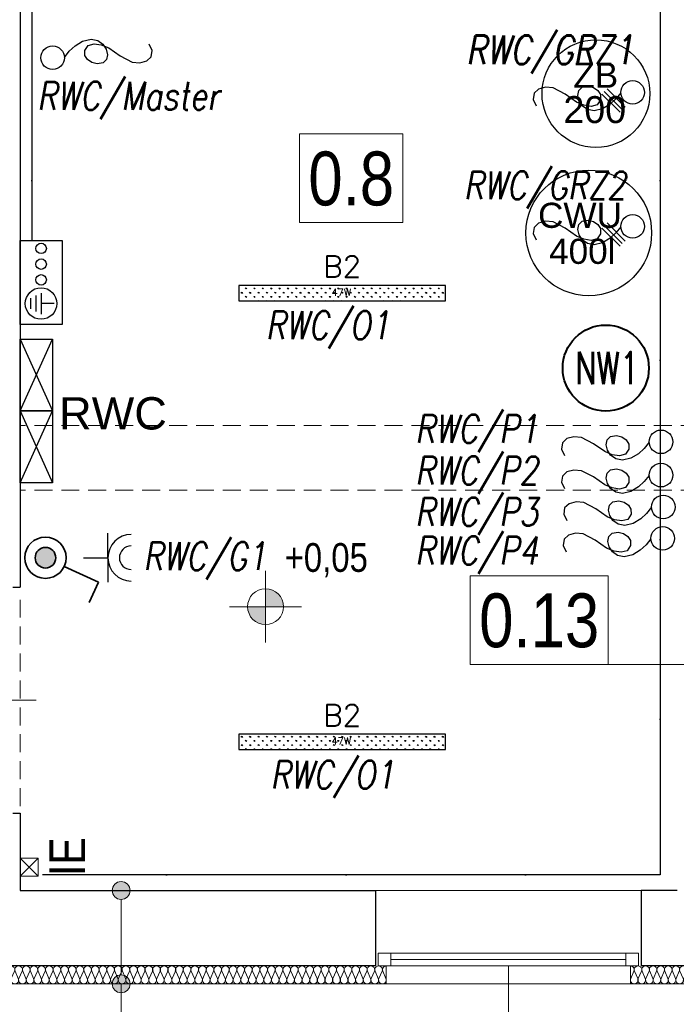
# Model space of a CAD drawing. Extents: x -543332 to -323966, y -9028 to 137422.
# Tile 5 of 250: x -506480 to -502823, y 37214 to 42698. Entities that reach past the tile are written whole.
import ezdxf
from ezdxf.enums import TextEntityAlignment as Align
from ezdxf.lldxf.tags import DXFTag

# ---------------------------------------------------------------- set-up
doc = ezdxf.new("R2010")
doc.units = 0
doc.header["$MEASUREMENT"] = 0
doc.linetypes.add('DASHDOTX2', pattern=[2, 1, -0.5, 0, -0.5])
doc.linetypes.add('Krawędzie ukryte', pattern=[150, 100, -50])
doc.layers.get('0').update_dxf_attribs({"color": 8})
for name, color, linetype in [('!OSWIETLENIE-LL', 1, 'Continuous'), ('#opisy', 7, 'Continuous'), ('Arch ocieplenie', 8, 'Continuous'), ('Arch opisy', 8, 'Continuous'), ('INWENT OPISY', 8, 'Continuous'), ('INWENT RZĘDNE', 8, 'Continuous')]:
    doc.layers.add(name, color=color, linetype=linetype)
for name, color, linetype, lineweight in [('#CIEPŁO', 1, 'Continuous', 30), ('$ IE GNIAZDA', 1, 'Continuous', 30), ('$ IE INST. WYRÓWNWCZA', 1, 'Continuous', 30), ('$ IE INSTALACJA ELEKTRYCZNA', 1, 'Continuous', 30), ('$ IE OŚWIETLENIE', 1, 'Continuous', 35), ('$ IE TABLICE ELEKTRYCZNE', 1, 'Continuous', 30), ('$ IE WYPUSTY', 1, 'Continuous', 30), ('$ IE_GNIAZDA', 1, 'Continuous', 30), ('$ IE_OPISY', 7, 'Continuous', 25), ('$ IE_WYPUSTY', 1, 'Continuous', 30), ('Arch ocieplenie_Nr_Pióra__9', 8, 'Continuous', 9), ('Arch opisy_Nr_Pióra__21', 8, 'Continuous', 9), ('Arch opisy_Nr_Pióra__9', 8, 'Continuous', 9), ('Arch wykończenie_Nr_Pióra__3', 8, 'Continuous', 18), ('INSTALACJA IE_Nr_Pióra__88', 8, 'Continuous', 20), ('INWENT OPISY_Nr_Pióra__21', 8, 'Continuous', 9), ('INWENT OPISY_Nr_Pióra__88', 8, 'Continuous', 20), ('INWENT RZĘDNE_Nr_Pióra__21', 8, 'Continuous', 9), ('INWENT. OKNA_Nr_Pióra__5', 8, 'Continuous', 13), ('INWENT.ŚCIANY_Nr_Pióra__1', 8, 'Continuous', 25), ('INWENT.ŚCIANY_Nr_Pióra__21', 8, 'Continuous', 9), ('Istniejące stropy_Nr_Pióra__5', 8, 'Continuous', 13)]:
    doc.layers.add(name, color=color, linetype=linetype, lineweight=lineweight)
doc.layers.add('IS_Opisy_działek_Therm', color=7, linetype='SOLID', true_color=0x000000)
doc.styles.add('Arial', font='arial.ttf', dxfattribs={"height": 50})
doc.styles.add('CP_ATTR', font='ROMANS.SHX')
doc.styles.add('GENERATED_STYLE_3', font='ARIALN.TTF')
doc.styles.add('GENERATED_STYLE_4', font='ARIALN.TTF')
doc.styles.add('GENERATED_STYLE_7', font='ARIALN.TTF')
doc.styles.add('ROMANS', font='romans.shx', dxfattribs={"width": 0.85})
doc.styles.get("Standard").update_dxf_attribs({"font": 'txt', "bigfont": 'BIGFONT.SHX'})
tags = doc.linetypes.add('SOLID', pattern=[10, 10, 0]).pattern_tags.tags
tags[6:7] = [DXFTag(74, 4), DXFTag(75, 0), DXFTag(340, '0'), DXFTag(46, 0.0), DXFTag(50, 0.0), DXFTag(44, 0.0), DXFTag(45, 0.0)]
tags[4:5] = [DXFTag(74, 4), DXFTag(75, 0), DXFTag(340, '0'), DXFTag(46, 0.0), DXFTag(50, 0.0), DXFTag(44, 0.0), DXFTag(45, 0.0)]

# ---------------------------------------------------------------- blocks, each defined once
blk = doc.blocks.new('Izolacja cieplna 14_79', base_point=(-502403.3, 37427.6))
at = {"layer": 'Arch ocieplenie_Nr_Pióra__9', "linetype": 'Continuous'}
for p, q in [((-503059, 37397.8), (-503076.6, 37357.4)), ((-503037.9, 37357.4), (-503055.5, 37397.8)), ((-503016.8, 37397.8), (-503034.4, 37357.4)), ((-502995.7, 37357.4), (-503013.3, 37397.8)), ((-502974.6, 37397.8), (-502992.2, 37357.4)), ((-502953.5, 37357.4), (-502971.1, 37397.8)), ((-502932.4, 37397.8), (-502950, 37357.4)), ((-502911.3, 37357.4), (-502928.9, 37397.8)), ((-502890.3, 37397.8), (-502907.8, 37357.4)), ((-502869.2, 37357.4), (-502886.7, 37397.8)), ((-502848.1, 37397.8), (-502865.6, 37357.4)), ((-502827, 37357.4), (-502844.5, 37397.8)), ((-502805.9, 37397.8), (-502823.4, 37357.4)), ((-502784.8, 37357.4), (-502802.3, 37397.8)), ((-502763.7, 37397.8), (-502781.2, 37357.4)), ((-502742.6, 37357.4), (-502760.1, 37397.8)), ((-502721.5, 37397.8), (-502739.1, 37357.4)), ((-502700.4, 37357.4), (-502718, 37397.8)), ((-502679.3, 37397.8), (-502696.9, 37357.4)), ((-502658.2, 37357.4), (-502675.8, 37397.8)), ((-502637.1, 37397.8), (-502654.7, 37357.4)), ((-502616, 37357.4), (-502633.6, 37397.8)), ((-502594.9, 37397.8), (-502612.5, 37357.4)), ((-502573.8, 37357.4), (-502591.4, 37397.8)), ((-502552.8, 37397.8), (-502570.3, 37357.4)), ((-502531.7, 37357.4), (-502549.2, 37397.8)), ((-502510.6, 37397.8), (-502528.1, 37357.4)), ((-502489.5, 37357.4), (-502507, 37397.8)), ((-502468.4, 37397.8), (-502485.9, 37357.4)), ((-502447.3, 37357.4), (-502464.8, 37397.8)), ((-502426.2, 37397.8), (-502443.7, 37357.4)), ((-502405.1, 37357.4), (-502422.6, 37397.8))]:
    blk.add_line(p, q, dxfattribs=at)
for centre, start_param, end_param in [((-503078.3, 37406.4), 1.158004, 3.141593), ((-503036.1, 37406.4), 1.158004, 5.125183), ((-502993.9, 37406.4), 1.158004, 5.125183), ((-502951.8, 37406.4), 1.158004, 5.125183), ((-502909.6, 37406.4), 1.158004, 5.125183), ((-502867.4, 37406.4), 1.158004, 5.125183), ((-502825.2, 37406.4), 1.158004, 5.125183), ((-502783, 37406.4), 1.158004, 5.125183), ((-502740.8, 37406.4), 1.158004, 5.125183), ((-502698.6, 37406.4), 1.158004, 5.125183), ((-502656.4, 37406.4), 1.158004, 5.125183), ((-502614.3, 37406.4), 1.158004, 5.125183), ((-502572.1, 37406.4), 1.158004, 5.125183), ((-502529.9, 37406.4), 1.158004, 5.125183), ((-502487.7, 37406.4), 1.158004, 5.125183), ((-502445.5, 37406.4), 1.158004, 5.125183), ((-502403.3, 37406.4), 3.141593, 5.125182), ((-503057.2, 37348.9), 4.299595, 8.266775), ((-503015, 37348.9), 4.299595, 8.266775), ((-502972.9, 37348.9), 4.299595, 8.266775), ((-502930.7, 37348.9), 4.299595, 8.266775), ((-502888.5, 37348.9), 4.299595, 8.266775), ((-502846.3, 37348.9), 4.299595, 8.266775), ((-502804.1, 37348.9), 4.299595, 8.266775), ((-502761.9, 37348.9), 4.299595, 8.266775), ((-502719.7, 37348.9), 4.299595, 8.266775), ((-502677.5, 37348.9), 4.299595, 8.266775), ((-502635.4, 37348.9), 4.299595, 8.266775), ((-502593.2, 37348.9), 4.299595, 8.266775), ((-502551, 37348.9), 4.299595, 8.266775), ((-502508.8, 37348.9), 4.299595, 8.266775), ((-502466.6, 37348.9), 4.299595, 8.266775), ((-502424.4, 37348.9), 4.299595, 8.266775)]:
    blk.add_ellipse(centre, major_axis=(0, -21.3), ratio=0.991816, start_param=start_param, end_param=end_param, dxfattribs=at)
blk = doc.blocks.new('Izolacja cieplna 14_81', base_point=(-504438.3, 37427.6))
at = {"layer": 'Arch ocieplenie_Nr_Pióra__9', "linetype": 'Continuous'}
for p, q in [((-506978.8, 37397.8), (-506996.5, 37357.4)), ((-506957.5, 37357.4), (-506975.2, 37397.8)), ((-506936.1, 37397.8), (-506953.9, 37357.4)), ((-506914.8, 37357.4), (-506932.5, 37397.8)), ((-506893.4, 37397.8), (-506911.2, 37357.4)), ((-506872.1, 37357.4), (-506889.9, 37397.8)), ((-506850.8, 37397.8), (-506868.5, 37357.4)), ((-506829.5, 37357.4), (-506847.2, 37397.8)), ((-506808.1, 37397.8), (-506825.9, 37357.4)), ((-506786.8, 37357.4), (-506804.5, 37397.8)), ((-506765.4, 37397.8), (-506783.2, 37357.4)), ((-506744.1, 37357.4), (-506761.9, 37397.8)), ((-506722.8, 37397.8), (-506740.5, 37357.4)), ((-506701.5, 37357.4), (-506719.2, 37397.8)), ((-506680.1, 37397.8), (-506697.9, 37357.4)), ((-506658.8, 37357.4), (-506676.5, 37397.8)), ((-506637.4, 37397.8), (-506655.2, 37357.4)), ((-506616.1, 37357.4), (-506633.9, 37397.8)), ((-506594.8, 37397.8), (-506612.5, 37357.4)), ((-506573.5, 37357.4), (-506591.2, 37397.8)), ((-506552.1, 37397.8), (-506569.9, 37357.4)), ((-506530.8, 37357.4), (-506548.5, 37397.8)), ((-506509.4, 37397.8), (-506527.2, 37357.4)), ((-506488.1, 37357.4), (-506505.9, 37397.8)), ((-506466.8, 37397.8), (-506484.5, 37357.4)), ((-506445.5, 37357.4), (-506463.2, 37397.8)), ((-506424.1, 37397.8), (-506441.9, 37357.4)), ((-506402.8, 37357.4), (-506420.5, 37397.8)), ((-506381.4, 37397.8), (-506399.2, 37357.4)), ((-506360.1, 37357.4), (-506377.9, 37397.8)), ((-506338.8, 37397.8), (-506356.5, 37357.4)), ((-506317.5, 37357.4), (-506335.2, 37397.8)), ((-506296.1, 37397.8), (-506313.9, 37357.4)), ((-506274.8, 37357.4), (-506292.5, 37397.8)), ((-506253.4, 37397.8), (-506271.2, 37357.4)), ((-506232.1, 37357.4), (-506249.9, 37397.8)), ((-506210.8, 37397.8), (-506228.5, 37357.4)), ((-506189.5, 37357.4), (-506207.2, 37397.8)), ((-506168.1, 37397.8), (-506185.9, 37357.4)), ((-506146.8, 37357.4), (-506164.5, 37397.8)), ((-506125.4, 37397.8), (-506143.2, 37357.4)), ((-506104.1, 37357.4), (-506121.9, 37397.8)), ((-506082.8, 37397.8), (-506100.5, 37357.4)), ((-506061.5, 37357.4), (-506079.2, 37397.8)), ((-506040.1, 37397.8), (-506057.9, 37357.4)), ((-506018.8, 37357.4), (-506036.5, 37397.8)), ((-505997.4, 37397.8), (-506015.2, 37357.4)), ((-505976.1, 37357.4), (-505993.9, 37397.8)), ((-505954.8, 37397.8), (-505972.5, 37357.4)), ((-505933.5, 37357.4), (-505951.2, 37397.8)), ((-505912.1, 37397.8), (-505929.9, 37357.4)), ((-505890.8, 37357.4), (-505908.5, 37397.8)), ((-505869.4, 37397.8), (-505887.2, 37357.4)), ((-505848.1, 37357.4), (-505865.9, 37397.8)), ((-505826.8, 37397.8), (-505844.5, 37357.4)), ((-505805.5, 37357.4), (-505823.2, 37397.8)), ((-505784.1, 37397.8), (-505801.9, 37357.4)), ((-505762.8, 37357.4), (-505780.5, 37397.8)), ((-505741.4, 37397.8), (-505759.2, 37357.4)), ((-505720.1, 37357.4), (-505737.9, 37397.8)), ((-505698.8, 37397.8), (-505716.5, 37357.4)), ((-505677.5, 37357.4), (-505695.2, 37397.8)), ((-505656.1, 37397.8), (-505673.9, 37357.4)), ((-505634.8, 37357.4), (-505652.5, 37397.8)), ((-505613.4, 37397.8), (-505631.2, 37357.4)), ((-505592.1, 37357.4), (-505609.9, 37397.8)), ((-505570.8, 37397.8), (-505588.5, 37357.4)), ((-505549.5, 37357.4), (-505567.2, 37397.8)), ((-505528.1, 37397.8), (-505545.9, 37357.4)), ((-505506.8, 37357.4), (-505524.5, 37397.8)), ((-505485.4, 37397.8), (-505503.2, 37357.4)), ((-505464.1, 37357.4), (-505481.9, 37397.8)), ((-505442.8, 37397.8), (-505460.5, 37357.4)), ((-505421.5, 37357.4), (-505439.2, 37397.8)), ((-505400.1, 37397.8), (-505417.9, 37357.4)), ((-505378.8, 37357.4), (-505396.5, 37397.8)), ((-505357.4, 37397.8), (-505375.2, 37357.4)), ((-505336.1, 37357.4), (-505353.9, 37397.8)), ((-505314.8, 37397.8), (-505332.5, 37357.4)), ((-505293.5, 37357.4), (-505311.2, 37397.8)), ((-505272.1, 37397.8), (-505289.9, 37357.4)), ((-505250.8, 37357.4), (-505268.5, 37397.8)), ((-505229.4, 37397.8), (-505247.2, 37357.4)), ((-505208.1, 37357.4), (-505225.9, 37397.8)), ((-505186.8, 37397.8), (-505204.5, 37357.4)), ((-505165.5, 37357.4), (-505183.2, 37397.8)), ((-505144.1, 37397.8), (-505161.9, 37357.4)), ((-505122.8, 37357.4), (-505140.5, 37397.8)), ((-505101.4, 37397.8), (-505119.2, 37357.4)), ((-505080.1, 37357.4), (-505097.9, 37397.8)), ((-505058.8, 37397.8), (-505076.5, 37357.4)), ((-505037.5, 37357.4), (-505055.2, 37397.8)), ((-505016.1, 37397.8), (-505033.9, 37357.4)), ((-504994.8, 37357.4), (-505012.5, 37397.8)), ((-504973.4, 37397.8), (-504991.2, 37357.4)), ((-504952.1, 37357.4), (-504969.9, 37397.8)), ((-504930.8, 37397.8), (-504948.5, 37357.4)), ((-504909.5, 37357.4), (-504927.2, 37397.8)), ((-504888.1, 37397.8), (-504905.9, 37357.4)), ((-504866.8, 37357.4), (-504884.5, 37397.8)), ((-504845.4, 37397.8), (-504863.2, 37357.4)), ((-504824.1, 37357.4), (-504841.9, 37397.8)), ((-504802.8, 37397.8), (-504820.5, 37357.4)), ((-504781.5, 37357.4), (-504799.2, 37397.8)), ((-504760.1, 37397.8), (-504777.9, 37357.4)), ((-504738.8, 37357.4), (-504756.5, 37397.8)), ((-504717.4, 37397.8), (-504735.2, 37357.4)), ((-504696.1, 37357.4), (-504713.9, 37397.8)), ((-504674.8, 37397.8), (-504692.5, 37357.4)), ((-504653.5, 37357.4), (-504671.2, 37397.8)), ((-504632.1, 37397.8), (-504649.9, 37357.4)), ((-504610.8, 37357.4), (-504628.5, 37397.8)), ((-504589.4, 37397.8), (-504607.2, 37357.4)), ((-504568.1, 37357.4), (-504585.9, 37397.8)), ((-504546.8, 37397.8), (-504564.5, 37357.4)), ((-504525.5, 37357.4), (-504543.2, 37397.8)), ((-504504.1, 37397.8), (-504521.9, 37357.4)), ((-504482.8, 37357.4), (-504500.5, 37397.8)), ((-504461.4, 37397.8), (-504479.2, 37357.4)), ((-504440.1, 37357.4), (-504457.9, 37397.8))]:
    blk.add_line(p, q, dxfattribs=at)
for centre, start_param, end_param in [((-506998.3, 37406.4), 2.7288, 4.712389), ((-506955.7, 37406.4), 2.7288, 6.695979), ((-506913, 37406.4), 2.7288, 6.695979), ((-506870.3, 37406.4), 2.7288, 6.695979), ((-506827.7, 37406.4), 2.7288, 6.695979), ((-506785, 37406.4), 2.7288, 6.695979), ((-506742.3, 37406.4), 2.7288, 6.695979), ((-506699.7, 37406.4), 2.7288, 6.695979), ((-506657, 37406.4), 2.7288, 6.695979), ((-506614.3, 37406.4), 2.7288, 6.695979), ((-506571.7, 37406.4), 2.7288, 6.695979), ((-506529, 37406.4), 2.7288, 6.695979), ((-506486.3, 37406.4), 2.7288, 6.695979), ((-506443.7, 37406.4), 2.7288, 6.695979), ((-506401, 37406.4), 2.7288, 6.695979), ((-506358.3, 37406.4), 2.7288, 6.695979), ((-506315.7, 37406.4), 2.7288, 6.695979), ((-506273, 37406.4), 2.7288, 6.695979), ((-506230.3, 37406.4), 2.7288, 6.695979), ((-506187.7, 37406.4), 2.7288, 6.695979), ((-506145, 37406.4), 2.7288, 6.695979), ((-506102.3, 37406.4), 2.7288, 6.695979), ((-506059.7, 37406.4), 2.7288, 6.695979), ((-506017, 37406.4), 2.7288, 6.695979), ((-505974.3, 37406.4), 2.7288, 6.695979), ((-505931.7, 37406.4), 2.7288, 6.695979), ((-505889, 37406.4), 2.7288, 6.695979), ((-505846.3, 37406.4), 2.7288, 6.695979), ((-505803.7, 37406.4), 2.7288, 6.695979), ((-505761, 37406.4), 2.7288, 6.695979), ((-505718.3, 37406.4), 2.7288, 6.695979), ((-505675.7, 37406.4), 2.7288, 6.695979), ((-505633, 37406.4), 2.7288, 6.695979), ((-505590.3, 37406.4), 2.7288, 6.695979), ((-505547.7, 37406.4), 2.7288, 6.695979), ((-505505, 37406.4), 2.7288, 6.695979), ((-505462.3, 37406.4), 2.7288, 6.695979), ((-505419.7, 37406.4), 2.7288, 6.695979), ((-505377, 37406.4), 2.7288, 6.695979), ((-505334.3, 37406.4), 2.7288, 6.695979), ((-505291.7, 37406.4), 2.7288, 6.695979), ((-505249, 37406.4), 2.7288, 6.695979), ((-505206.3, 37406.4), 2.7288, 6.695979), ((-505163.7, 37406.4), 2.7288, 6.695979), ((-505121, 37406.4), 2.7288, 6.695979), ((-505078.3, 37406.4), 2.7288, 6.695979), ((-505035.7, 37406.4), 2.7288, 6.695979), ((-504993, 37406.4), 2.7288, 6.695979), ((-504950.3, 37406.4), 2.7288, 6.695979), ((-504907.7, 37406.4), 2.7288, 6.695979), ((-504865, 37406.4), 2.7288, 6.695979), ((-504822.3, 37406.4), 2.7288, 6.695979), ((-504779.7, 37406.4), 2.7288, 6.695979), ((-504737, 37406.4), 2.7288, 6.695979), ((-504694.3, 37406.4), 2.7288, 6.695979), ((-504651.7, 37406.4), 2.7288, 6.695979), ((-504609, 37406.4), 2.7288, 6.695979), ((-504566.3, 37406.4), 2.7288, 6.695979), ((-504523.7, 37406.4), 2.7288, 6.695979), ((-504481, 37406.4), 2.7288, 6.695979), ((-504438.3, 37406.4), 4.712389, 6.695979), ((-506977, 37348.9), 5.870392, 9.837571), ((-506934.3, 37348.9), 5.870392, 9.837571), ((-506891.7, 37348.9), 5.870392, 9.837571), ((-506849, 37348.9), 5.870392, 9.837571), ((-506806.3, 37348.9), 5.870392, 9.837571), ((-506763.7, 37348.9), 5.870392, 9.837571), ((-506721, 37348.9), 5.870392, 9.837571), ((-506678.3, 37348.9), 5.870392, 9.837571), ((-506635.7, 37348.9), 5.870392, 9.837571), ((-506593, 37348.9), 5.870392, 9.837571), ((-506550.3, 37348.9), 5.870392, 9.837571), ((-506507.7, 37348.9), 5.870392, 9.837571), ((-506465, 37348.9), 5.870392, 9.837571), ((-506422.3, 37348.9), 5.870392, 9.837571), ((-506379.7, 37348.9), 5.870392, 9.837571), ((-506337, 37348.9), 5.870392, 9.837571), ((-506294.3, 37348.9), 5.870392, 9.837571), ((-506251.7, 37348.9), 5.870392, 9.837571), ((-506209, 37348.9), 5.870392, 9.837571), ((-506166.3, 37348.9), 5.870392, 9.837571), ((-506123.7, 37348.9), 5.870392, 9.837571), ((-506081, 37348.9), 5.870392, 9.837571), ((-506038.3, 37348.9), 5.870392, 9.837571), ((-505995.7, 37348.9), 5.870392, 9.837571), ((-505953, 37348.9), 5.870392, 9.837571), ((-505910.3, 37348.9), 5.870392, 9.837571), ((-505867.7, 37348.9), 5.870392, 9.837571), ((-505825, 37348.9), 5.870392, 9.837571), ((-505782.3, 37348.9), 5.870392, 9.837571), ((-505739.7, 37348.9), 5.870392, 9.837571), ((-505697, 37348.9), 5.870392, 9.837571), ((-505654.3, 37348.9), 5.870392, 9.837571), ((-505611.7, 37348.9), 5.870392, 9.837571), ((-505569, 37348.9), 5.870392, 9.837571), ((-505526.3, 37348.9), 5.870392, 9.837571), ((-505483.7, 37348.9), 5.870392, 9.837571), ((-505441, 37348.9), 5.870392, 9.837571), ((-505398.3, 37348.9), 5.870392, 9.837571), ((-505355.7, 37348.9), 5.870392, 9.837571), ((-505313, 37348.9), 5.870392, 9.837571), ((-505270.3, 37348.9), 5.870392, 9.837571), ((-505227.7, 37348.9), 5.870392, 9.837571), ((-505185, 37348.9), 5.870392, 9.837571), ((-505142.3, 37348.9), 5.870392, 9.837571), ((-505099.7, 37348.9), 5.870392, 9.837571), ((-505057, 37348.9), 5.870392, 9.837571), ((-505014.3, 37348.9), 5.870392, 9.837571), ((-504971.7, 37348.9), 5.870392, 9.837571), ((-504929, 37348.9), 5.870392, 9.837571), ((-504886.3, 37348.9), 5.870392, 9.837571), ((-504843.7, 37348.9), 5.870392, 9.837571), ((-504801, 37348.9), 5.870392, 9.837571), ((-504758.3, 37348.9), 5.870392, 9.837571), ((-504715.7, 37348.9), 5.870392, 9.837571), ((-504673, 37348.9), 5.870392, 9.837571), ((-504630.3, 37348.9), 5.870392, 9.837571), ((-504587.7, 37348.9), 5.870392, 9.837571), ((-504545, 37348.9), 5.870392, 9.837571), ((-504502.3, 37348.9), 5.870392, 9.837571), ((-504459.7, 37348.9), 5.870392, 9.837571)]:
    blk.add_ellipse(centre, major_axis=(-21.3, 0), ratio=0.996929, start_param=start_param, end_param=end_param, dxfattribs=at)
blk = doc.blocks.new('Linia_7', base_point=(-503970.5, 39106.3))
at = {"layer": 'INWENT OPISY_Nr_Pióra__21', "linetype": 'Continuous'}
blk.add_hatch(color=256, dxfattribs=at).paths.add_polyline_path([(-502066.1, 39106.3), (-502069.9, 39125.4), (-502080.7, 39141.6), (-502096.9, 39152.5), (-502116.1, 39156.3), (-502135.2, 39152.5), (-502151.4, 39141.6), (-502162.3, 39125.4), (-502166.1, 39106.3), (-502162.3, 39087.1), (-502151.4, 39070.9), (-502135.2, 39060.1), (-502116.1, 39056.3), (-502096.9, 39060.1), (-502080.7, 39070.9), (-502069.9, 39087.1)], flags=0)
blk.add_line((-503970.5, 39106.3), (-502166.1, 39106.3), dxfattribs=at)
blk.add_circle((-502116.1, 39106.3), 50, dxfattribs=at)
blk = doc.blocks.new('Koty wysokościowe_16', base_point=(-505110.9, 39428.6))
at = {"layer": 'INWENT RZĘDNE_Nr_Pióra__21', "linetype": 'Continuous'}
for points in [[(-505110.9, 39428.6), (-505010.9, 39428.6), (-505018.5, 39466.9), (-505040.2, 39499.3), (-505072.7, 39521), (-505110.9, 39528.6)], [(-505110.9, 39428.6), (-505210.9, 39428.6), (-505203.3, 39390.4), (-505181.6, 39357.9), (-505149.2, 39336.2), (-505110.9, 39328.6)]]:
    blk.add_hatch(color=256, dxfattribs=at).paths.add_polyline_path(points, flags=0)
for p, q in [((-505110.9, 39228.6), (-505110.9, 39628.6)), ((-505310.9, 39428.6), (-504910.9, 39428.6))]:
    blk.add_line(p, q, dxfattribs=at)
blk.add_circle((-505110.9, 39428.6), 100, dxfattribs=at)
at = {"layer": 'INWENT RZĘDNE_Nr_Pióra__21', "insert": (-505004.7, 39592.9), "char_height": 160, "attachment_point": 7, "style": 'GENERATED_STYLE_3'}
blk.add_mtext('{+0,05}', dxfattribs=at)
blk = doc.blocks.new('Koty wysokościowe_28', base_point=(-502496, 37078.8))
at = {"layer": 'INWENT RZĘDNE_Nr_Pióra__21', "linetype": 'Continuous'}
for points in [[(-502496, 37078.8), (-502396, 37078.8), (-502403.6, 37117), (-502425.3, 37149.5), (-502457.7, 37171.2), (-502496, 37178.8)], [(-502496, 37078.8), (-502596, 37078.8), (-502588.4, 37040.5), (-502566.7, 37008.1), (-502534.3, 36986.4), (-502496, 36978.8)]]:
    blk.add_hatch(color=256, dxfattribs=at).paths.add_polyline_path(points, flags=0)
for p, q in [((-502496, 36878.8), (-502496, 37278.8)), ((-502696, 37078.8), (-502296, 37078.8))]:
    blk.add_line(p, q, dxfattribs=at)
blk.add_circle((-502496, 37078.8), 100, dxfattribs=at)
at = {"layer": 'INWENT RZĘDNE_Nr_Pióra__21', "insert": (-503103.3, 36766), "char_height": 160, "attachment_point": 7, "style": 'GENERATED_STYLE_3'}
blk.add_mtext('{+0,02}', dxfattribs=at)
blk = doc.blocks.new('Linia_55', base_point=(-505915.4, 37847.6))
at = {"layer": 'Arch opisy_Nr_Pióra__21', "linetype": 'Continuous'}
for points in [[(-505865.4, 37847.6), (-505869.2, 37866.8), (-505880.1, 37883), (-505896.3, 37893.8), (-505915.4, 37897.6), (-505934.6, 37893.8), (-505950.8, 37883), (-505961.6, 37866.8), (-505965.4, 37847.6), (-505961.6, 37828.5), (-505950.8, 37812.3), (-505934.6, 37801.4), (-505915.4, 37797.6), (-505896.3, 37801.4), (-505880.1, 37812.3), (-505869.2, 37828.5)], [(-505865.4, 37327.6), (-505869.2, 37346.8), (-505880.1, 37363), (-505896.3, 37373.8), (-505915.4, 37377.6), (-505934.6, 37373.8), (-505950.8, 37363), (-505961.6, 37346.8), (-505965.4, 37327.6), (-505961.6, 37308.5), (-505950.8, 37292.3), (-505934.6, 37281.4), (-505915.4, 37277.6), (-505896.3, 37281.4), (-505880.1, 37292.3), (-505869.2, 37308.5)]]:
    blk.add_hatch(color=256, dxfattribs=at).paths.add_polyline_path(points, flags=0)
blk.add_line((-505915.4, 37797.6), (-505915.4, 37377.6), dxfattribs=at)
for centre in [(-505915.4, 37847.6), (-505915.4, 37327.6)]:
    blk.add_circle(centre, 50, dxfattribs=at)
blk = doc.blocks.new('Linia_56', base_point=(-505915.4, 37327.6))
at = {"layer": 'Arch opisy_Nr_Pióra__21', "linetype": 'Continuous'}
blk.add_line((-505915.4, 37327.6), (-505915.4, 36505), dxfattribs=at)
blk.add_circle((-505915.4, 36205), 300, dxfattribs=at)
blk = doc.blocks.new('ZAPAS KABLA')
at = {"layer": '$ IE WYPUSTY', "linetype": 'ByBlock'}
blk.add_lwpolyline([(0, -0.0716), (0.017, -0.0856), (0.0315, -0.1019), (0.0437, -0.1235), (0.0486, -0.147), (0.0444, -0.1659), (0.0339, -0.1799), (0.0197, -0.1885), (0.0045, -0.1914), (-0.009, -0.1882), (-0.0183, -0.1786), (-0.0206, -0.1621), (-0.0164, -0.1472), (-0.0079, -0.1355), (0.0038, -0.1288), (0.018, -0.1287), (0.0319, -0.1383), (0.0359, -0.155), (0.0323, -0.1752), (0.0231, -0.1955), (0.0003, -0.2267), (-0.018, -0.2597), (-0.0204, -0.2812), (-0.0157, -0.3004), (-0.0044, -0.3134), (0.0129, -0.3163), (0.0308, -0.3086)], dxfattribs=at)
blk.add_circle((0, -0.0387), 0.0329, dxfattribs=at)
blk = doc.blocks.new('łacznik 1b IP44')
at = {"layer": '$ IE OŚWIETLENIE'}
h = blk.add_hatch(color=1, dxfattribs=at)
edge = h.paths.add_edge_path()
edge.add_arc((735.5883, 199.3657), 0.0575, 0, 360)
at = {"layer": '$ IE OŚWIETLENIE', "color": 1}
for q in [(735.6361, 199.4703), (735.8382, 199.6095)]:
    blk.add_line((735.7235, 199.6619), q, dxfattribs=at)
for radius in [0.115, 0.0575]:
    blk.add_circle((735.5883, 199.3657), radius, dxfattribs=at)
blk = doc.blocks.new('TYTAN2LED_1150_2')
h = blk.add_hatch()
h.set_pattern_fill('GRASS', color=256, scale=3.3)
h.set_pattern_definition([(90, (-70.3742, -22.0088), (-2.333452, 2.333452), [0.61875, -4.048155]), (45, (-70.3742, -22.0088), (-2.33345, 2.33345), [0.61875, -2.68125]), (135, (-70.3742, -22.0088), (-2.33345, -2.33345), [0.61875, -2.68125])])
h.paths.add_polyline_path([(-57.6, -4.25), (-57.6, 4.25), (57.6, 4.25), (57.6, -4.25)])
blk.add_lwpolyline([(-57.6, -4.25), (57.6, -4.25), (57.6, 4.25), (-57.6, 4.25)], close=True)
for tag, height, p in [('SYMBOL', 12, (0, 5.25)), ('MOC', 4, (-0.42, -2.71))]:
    blk.add_attdef(tag, text='', height=height).set_placement(p, align=Align.BOTTOM_CENTER)
blk = doc.blocks.new('gniazdo IP44')
at = {"layer": '$ IE GNIAZDA', "lineweight": 30}
for p, q in [((66938.53, -127461.53), (66924.85, -127461.53)), ((66938.53, -127475.21), (66938.53, -127461.53)), ((66938.53, -127461.53), (66952.21, -127461.53))]:
    blk.add_line(p, q, dxfattribs=at)
for radius in [12.96, 6.57]:
    blk.add_arc((66938.53, -127448.57), radius, 180, 0, dxfattribs=at)

msp = doc.modelspace()

# ---------------------------------------------------------------- linework, layer by layer
at = {"layer": '#CIEPŁO', "color": 8, "lineweight": 40}
msp.add_circle((-503215.5, 40757.5), 240, dxfattribs=at)
at = {"layer": '$ IE INST. WYRÓWNWCZA', "color": 3, "ltscale": 30}
for points in [[(-506412.8, 44552.4), (-506412.8, 41468.3)], [(-502912, 44552.4), (-502912, 37934.8)], [(-502912, 37934.8), (-506353.5, 37934.8)]]:
    msp.add_lwpolyline(points, dxfattribs=at)
at = {"layer": '$ IE INST. WYRÓWNWCZA', "color": 2, "linetype": 'DASHDOTX2', "ltscale": 500}
for points in [[(-506412.8, 44552.4), (-506412.8, 41468.3)], [(-502912, 44552.4), (-502912, 37934.8)], [(-502912, 37934.8), (-506353.5, 37934.8)]]:
    msp.add_lwpolyline(points, dxfattribs=at)
at = {"layer": '$ IE INSTALACJA ELEKTRYCZNA', "color": 7}
for p, q in [((-506419.8, 41146.5), (-506419.8, 41088)), ((-506390.6, 41161.2), (-506390.6, 41073.4)), ((-506361.3, 41175.8), (-506361.3, 41058.8)), ((-506288.2, 41117.3), (-506361.3, 41117.3))]:
    msp.add_line(p, q, dxfattribs=at)
at = {"layer": '$ IE INSTALACJA ELEKTRYCZNA'}
msp.add_lwpolyline([(-506244.3, 41468.3), (-506244.3, 41000.3), (-506478.3, 41000.3), (-506478.3, 41468.3)], close=True, dxfattribs=at)
at = {"layer": '$ IE INSTALACJA ELEKTRYCZNA', "color": 7}
for centre in [(-506361.3, 41424.4), (-506361.3, 41336.7), (-506361.3, 41248.9)]:
    msp.add_circle(centre, 29.3, dxfattribs=at)
at = {"layer": '$ IE INSTALACJA ELEKTRYCZNA'}
msp.add_circle((-506361.3, 41117.3), 87.8, dxfattribs=at)
at = {"layer": '$ IE TABLICE ELEKTRYCZNE'}
for points in [[(-506478.3, 40518.7), (-506478.3, 40918.7), (-506298.3, 40918.7), (-506298.3, 40518.7)], [(-506478.3, 40118.7), (-506478.3, 40518.7), (-506298.3, 40518.7), (-506298.3, 40118.7)]]:
    msp.add_lwpolyline(points, close=True, dxfattribs=at)
for points in [[(-506478.3, 40518.7), (-506298.3, 40918.7)], [(-506478.3, 40918.7), (-506298.3, 40518.7)], [(-506478.3, 40118.7), (-506298.3, 40518.7)], [(-506478.3, 40518.7), (-506298.3, 40118.7)]]:
    msp.add_lwpolyline(points, dxfattribs=at)
at = {"layer": '$ IE_WYPUSTY', "color": 7}
for points in [[(-503224.5, 42298.4), (-503123.8, 42197.7)], [(-503207.9, 42312.5), (-503107.2, 42211.8)], [(-503237, 42283.5), (-503136.3, 42182.8)], [(-503237, 41536.9), (-503136.3, 41436.2)], [(-503224.5, 41551.8), (-503123.8, 41451.1)], [(-503207.9, 41565.9), (-503107.2, 41465.2)]]:
    msp.add_lwpolyline(points, dxfattribs=at)
at = {"color": 8, "lineweight": 30}
for centre, radius in [((-503270.6, 42286.4), 300), ((-503310.3, 41510.6), 350)]:
    msp.add_circle(centre, radius, dxfattribs=at)
at = {"layer": 'Arch opisy_Nr_Pióra__9', "linetype": 'Continuous'}
msp.add_line((-507088.3, 38907.6), (-506388.3, 38907.6), dxfattribs=at)
at = {"layer": 'Arch wykończenie_Nr_Pióra__3', "linetype": 'Continuous'}
for p, q in [((-504438.3, 37427.6), (-504438.3, 37327.6)), ((-503078.3, 37427.6), (-503078.3, 37327.6)), ((-506998.3, 37327.6), (-504438.3, 37327.6)), ((-503078.3, 37327.6), (-502403.3, 37327.6))]:
    msp.add_line(p, q, dxfattribs=at)
at = {"layer": 'INSTALACJA IE_Nr_Pióra__88', "linetype": 'Continuous'}
for p, q in [((-506478.3, 37927.6), (-506478.3, 38027.6)), ((-506478.3, 38027.6), (-506378.3, 38027.6)), ((-506378.3, 38027.6), (-506478.3, 37927.6)), ((-506478.3, 38027.6), (-506378.3, 37927.6)), ((-506378.3, 38027.6), (-506378.3, 37927.6)), ((-506378.3, 37927.6), (-506478.3, 37927.6))]:
    msp.add_line(p, q, dxfattribs=at)
at = {"layer": 'INWENT. OKNA_Nr_Pióra__5', "linetype": 'Continuous'}
for p, q in [((-503033.3, 37497.6), (-504483.3, 37497.6)), ((-504483.3, 37427.6), (-504483.3, 37497.6)), ((-504413.3, 37427.6), (-504413.3, 37497.6)), ((-504413.3, 37462.6), (-503103.3, 37462.6)), ((-503103.3, 37427.6), (-503103.3, 37497.6)), ((-503033.3, 37497.6), (-503033.3, 37427.6)), ((-503033.3, 37427.6), (-504483.3, 37427.6)), ((-503758.3, 37427.6), (-503758.3, 36517.6))]:
    msp.add_line(p, q, dxfattribs=at)
at = {"layer": 'INWENT.ŚCIANY_Nr_Pióra__1', "linetype": 'Continuous'}
for p, q in [((-506478.3, 44627.6), (-506478.3, 39537.6)), ((-506518.3, 39537.6), (-506478.3, 39537.6)), ((-506518.3, 38277.6), (-506478.3, 38277.6)), ((-506478.3, 38277.6), (-506478.3, 37847.6)), ((-506478.3, 37847.6), (-504498.3, 37847.6)), ((-504498.3, 37847.6), (-504498.3, 37427.6)), ((-502818.3, 37847.6), (-503018.3, 37847.6)), ((-503018.3, 37847.6), (-503018.3, 37427.6)), ((-504498.3, 37427.6), (-506898.3, 37427.6)), ((-502538.3, 37427.6), (-503018.3, 37427.6))]:
    msp.add_line(p, q, dxfattribs=at)
at = {"layer": 'INWENT.ŚCIANY_Nr_Pióra__21', "linetype": 'Continuous'}
for p, q in [((-504498.3, 37847.6), (-503018.3, 37847.6)), ((-504438.3, 37327.6), (-503078.3, 37327.6))]:
    msp.add_line(p, q, dxfattribs=at)
at = {"layer": 'Istniejące stropy_Nr_Pióra__5', "linetype": 'Krawędzie ukryte'}
for p, q in [((-501348.3, 40437.6), (-506478.3, 40437.6)), ((-501348.3, 40077.6), (-506478.3, 40077.6)), ((-506478.3, 38317.6), (-506478.3, 39497.6))]:
    msp.add_line(p, q, dxfattribs=at)

# ---------------------------------------------------------------- block references
at = {"layer": '!OSWIETLENIE-LL', "xscale": 10, "yscale": 10, "zscale": 10}
for p in [(-504684, 41175.1), (-504684, 38675.1)]:
    msp.add_blockref('TYTAN2LED_1150_2', p, dxfattribs=at).add_auto_attribs({'SYMBOL': 'B2', 'MOC': '47W'})
at = {"layer": '$ IE OŚWIETLENIE', "color": 7, "xscale": 1000, "yscale": 1000, "zscale": 1000, "rotation": 270}
msp.add_blockref('łacznik 1b IP44', (-705702.7, 775289.4), dxfattribs=at)
at = {"layer": '$ IE_GNIAZDA', "color": 7, "lineweight": 30, "xscale": 10, "yscale": 10, "zscale": 10, "rotation": 270}
msp.add_blockref('gniazdo IP44', (768626.5, 709086.4), dxfattribs=at)
at = {"layer": '$ IE_WYPUSTY', "xscale": 1999.99999999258, "yscale": 1999.99999999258, "zscale": 1999.99999999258}
for p, rotation in [((-506374.4, 42484.6), 91.46417585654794), ((-502988.6, 42295.4), 271.464175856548), ((-502988.6, 41548.9), 271.464175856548), ((-502830.7, 40348.8), 271.464175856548), ((-502830.7, 40163.5), 271.464175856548), ((-502818, 39985.8), 271.464175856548), ((-502821.1, 39811.1), 271.464175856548)]:
    msp.add_blockref('ZAPAS KABLA', p, dxfattribs=dict(at, rotation=rotation))
at = {"layer": 'Arch ocieplenie', "color": 104, "linetype": 'Continuous', "lineweight": 13, "true_color": 0x029e21}
for name, p in [('Izolacja cieplna 14_81', (-504438.3, 37427.6)), ('Izolacja cieplna 14_79', (-502403.3, 37427.6))]:
    msp.add_blockref(name, p, dxfattribs=at)
at = {"layer": 'Arch opisy', "linetype": 'Continuous'}
for name, p in [('Linia_55', (-505915.4, 37847.6)), ('Linia_56', (-505915.4, 37327.6))]:
    msp.add_blockref(name, p, dxfattribs=at)
at = {"layer": 'INWENT OPISY', "linetype": 'Continuous'}
msp.add_blockref('Linia_7', (-503970.5, 39106.3), dxfattribs=at)
at = {"layer": 'INWENT RZĘDNE'}
for name, p in [('Koty wysokościowe_16', (-505110.9, 39428.6)), ('Koty wysokościowe_28', (-502496, 37078.8))]:
    msp.add_blockref(name, p, dxfattribs=at)

# ---------------------------------------------------------------- texts
at = {"layer": '#opisy', "color": 8, "insert": (-503385.5, 40847.5), "char_height": 180, "width": 1720, "attachment_point": 1}
msp.add_mtext('\\W0.7;NW1', dxfattribs=at)
at = {"layer": '$ IE INSTALACJA ELEKTRYCZNA', "color": 7, "style": 'CP_ATTR', "flags": 9}
for tag, p in [('PRODUCT-TYPE', (-506366.8, 41261.2)), ('ORDER-NO', (-506366.8, 41261.2)), ('POWER', (-506366.8, 41261.1)), ('VOLTAGE', (-506366.7, 41261.1)), ('NAME', (-506366.7, 41261.2)), ('NUMBER', (-506366.7, 41261.2)), ('CHARACTER', (-506366.7, 41261.2)), ('GROUP', (-506366.7, 41261.1)), ('PRODUCER', (-506366.7, 41261.1)), ('ARTICLE', (-506366.7, 41261.1)), ('WEIGHT', (-506366.7, 41261.1)), ('OTHER', (-506366.7, 41261.1))]:
    msp.add_attdef(tag, text='', height=0.0146, rotation=270, dxfattribs=at).set_placement(p, align=Align.MIDDLE_LEFT)
at = {"layer": '$ IE_OPISY', "color": 7, "lineweight": 30, "style": 'ROMANS', "oblique": 10, "width": 0.8}
for s, height, p in [('RWC/GRZ1', 160, (-503992.3, 42451.2)), ('RWC/Master', 155, (-506383.2, 42196.8)), ('RWC/GRZ2', 155, (-504006.3, 41698.4)), ('RWC/O1', 155, (-505109.9, 40919.1)), ('RWC/P1', 155, (-504277.4, 40341.6)), ('RWC/P2', 155, (-504277.4, 40109.3)), ('RWC/P3', 155, (-504277.4, 39879.6)), ('RWC/G1', 155, (-505792.1, 39632.2)), ('RWC/O1', 155, (-505083.5, 38415))]:
    msp.add_text(s, height=height, dxfattribs=at).set_placement(p)
at = {"layer": '$ IE_OPISY', "color": 7, "lineweight": 30, "style": 'Arial'}
msp.add_text('RWC', height=180, dxfattribs=at).set_placement((-506260.9, 40415.6, -0.8))
at = {"layer": 'INWENT OPISY_Nr_Pióra__88', "linetype": 'Continuous', "insert": (-506315.8, 37927.6), "char_height": 200, "attachment_point": 1, "rotation": 90, "style": 'GENERATED_STYLE_7'}
msp.add_mtext('{IE}', dxfattribs=at)
at = {"layer": 'IS_Opisy_działek_Therm', "color": 8, "lineweight": 5, "ltscale": 10, "char_height": 140, "attachment_point": 3}
for s, insert in [('\\fArial|b0|i0|c238|p34;ZB', (-503146.7, 42459)), ('\\fArial|b0|i0|c238|p34;CWU', (-503125.8, 41678.7)), ('\\fArial|b0|i0|c238|p34;400l', (-503161.5, 41478.1))]:
    msp.add_mtext(s, dxfattribs=dict(at, insert=insert))
at = {"layer": 'IS_Opisy_działek_Therm', "color": 8, "lineweight": 5, "ltscale": 7, "insert": (-503102.4, 42272.6), "char_height": 150, "attachment_point": 3}
msp.add_mtext('\\fArial|b0|i0|c238|p34;200', dxfattribs=at)

# ---------------------------------------------------------------- wipeouts: each hides what was drawn before it
at = {"linetype": 'Continuous', "ltscale": 2025452.893395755}
msp.add_wipeout([(-504921.7, 42061.8), (-504345.7, 42061.8), (-504345.7, 41567.7), (-504921.7, 41567.7)], dxfattribs=at).dxf.layer = 'INWENT OPISY_Nr_Pióra__21'

# ---------------------------------------------------------------- next in the draw order: linework, layer by layer
at = {"layer": 'INWENT OPISY_Nr_Pióra__21', "linetype": 'Continuous', "flags": 128}
msp.add_lwpolyline([(-504921.7, 42061.8), (-504345.7, 42061.8), (-504345.7, 41567.7), (-504921.7, 41567.7)], close=True, dxfattribs=at)

# ---------------------------------------------------------------- next in the draw order: texts
at = {"layer": 'INWENT OPISY_Nr_Pióra__21', "linetype": 'Continuous', "insert": (-504633.7, 41659.5), "char_height": 300, "attachment_point": 8, "style": 'GENERATED_STYLE_4'}
msp.add_mtext('{0.8 }', dxfattribs=at)

# ---------------------------------------------------------------- next in the draw order: wipeouts: each hides what was drawn before it
at = {"linetype": 'Continuous', "ltscale": 2020487.329049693}
msp.add_wipeout([(-503970.5, 39600.4), (-503202.5, 39600.4), (-503202.5, 39106.3), (-503970.5, 39106.3)], dxfattribs=at).dxf.layer = 'INWENT OPISY_Nr_Pióra__21'

# ---------------------------------------------------------------- next in the draw order: linework, layer by layer
at = {"layer": 'INWENT OPISY_Nr_Pióra__21', "linetype": 'Continuous', "flags": 128}
msp.add_lwpolyline([(-503970.5, 39600.4), (-503202.5, 39600.4), (-503202.5, 39106.3), (-503970.5, 39106.3)], close=True, dxfattribs=at)

# ---------------------------------------------------------------- next in the draw order: texts
at = {"layer": '$ IE_OPISY', "color": 7, "lineweight": 30, "style": 'ROMANS', "oblique": 10, "width": 0.8}
msp.add_text('RWC/P4', height=155, dxfattribs=at).set_placement((-504277.4, 39664.1))
at = {"layer": 'INWENT OPISY_Nr_Pióra__21', "linetype": 'Continuous', "insert": (-503586.5, 39198.2), "char_height": 300, "attachment_point": 8, "style": 'GENERATED_STYLE_4'}
msp.add_mtext('{0.13 }', dxfattribs=at)

doc.saveas('drawing.dxf')
